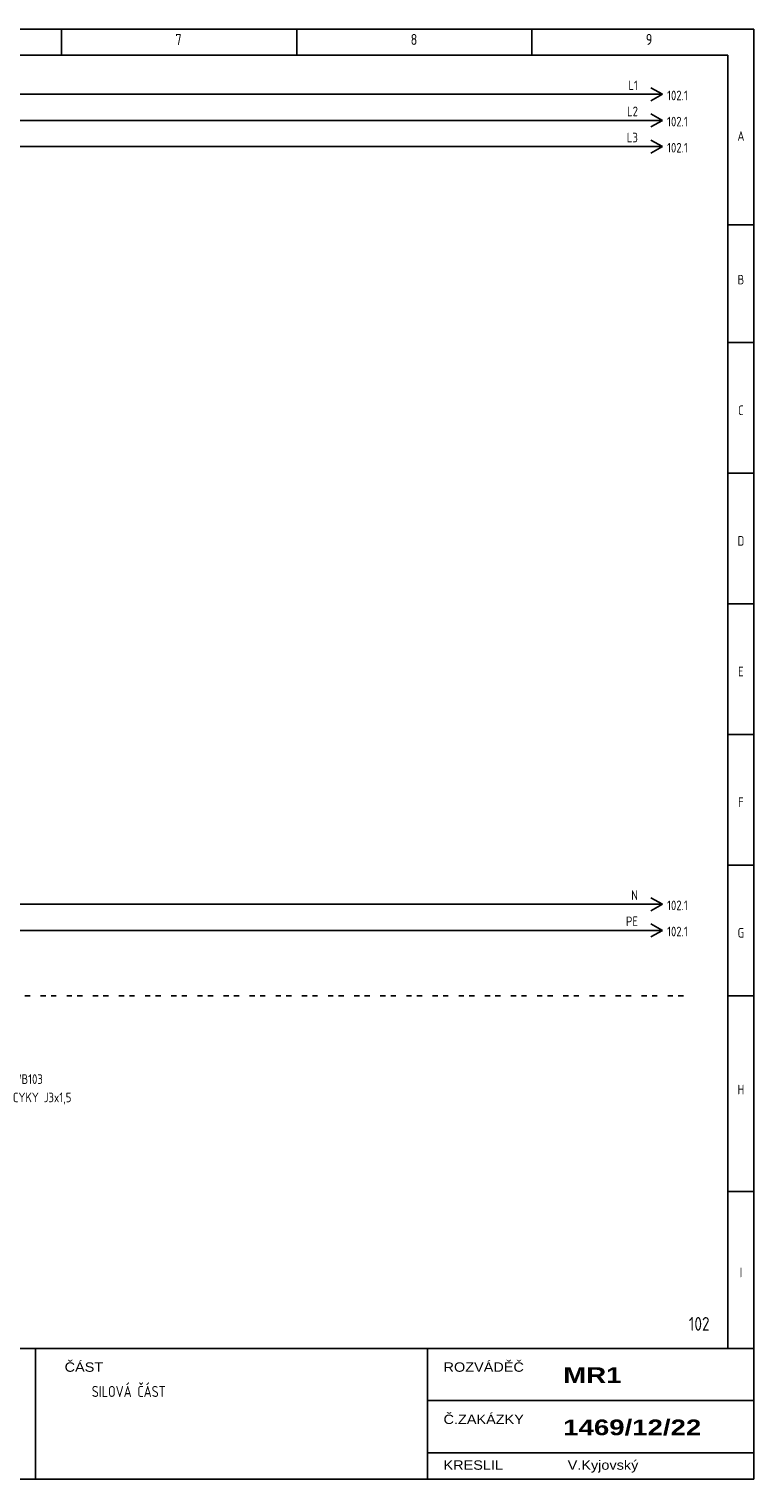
# Model space of a CAD drawing. Header units: millimetres. Extents: x 8 to 412, y 5 to 282.
# Tile 3 of 3: x 274 to 412, y 5 to 282. Entities that reach past the tile are written whole.
import ezdxf
from ezdxf.enums import TextEntityAlignment as Align

# ---------------------------------------------------------------- set-up
doc = ezdxf.new("R2010")
doc.units = ezdxf.units.MM
doc.linetypes.add('Caddy_Solid', pattern=[0])
doc.layers.add('Caddy_1', color=7, linetype='Caddy_Solid', lineweight=25)
doc.styles.add('Caddy_Arial', font='arial.ttf', dxfattribs={"width": 1.1})
doc.styles.add('Caddy_Arial Black', font='ariblk.ttf', dxfattribs={"width": 1.1})
doc.styles.add('Caddy_Vectorfont1p', font='isocp___.ttf', dxfattribs={"width": 0.9})

# ---------------------------------------------------------------- blocks, each defined once
blk = doc.blocks.new('809B4D6EE0F1')
at = {"layer": 'Caddy_1', "color": 7, "linetype": 'Caddy_Solid', "lineweight": 25}
for p, q in [((7.5, 282.5), (412.5, 282.5)), ((280, 282.5), (280, 277.5)), ((325, 282.5), (325, 277.5)), ((370, 282.5), (370, 277.5)), ((412.5, 5), (412.5, 282.5)), ((12.5, 277.5), (407.5, 277.5)), ((407.5, 277.5), (407.5, 30)), ((407.5, 245), (412.5, 245)), ((407.5, 222.5), (412.5, 222.5)), ((412.5, 222.5), (407.5, 222.5)), ((411.5, 222.5), (410.5, 222.5)), ((412.5, 197.5), (407.5, 197.5)), ((407.5, 197.5), (412.5, 197.5)), ((412.5, 172.5), (407.5, 172.5)), ((407.5, 172.5), (412.5, 172.5)), ((412.5, 147.5), (407.5, 147.5)), ((407.5, 147.5), (412.5, 147.5)), ((412.5, 122.5), (407.5, 122.5)), ((407.5, 122.5), (412.5, 122.5)), ((407.5, 97.5), (412.5, 97.5)), ((412.5, 60), (407.5, 60)), ((7.5, 30), (412.5, 30)), ((275, 30), (275, 5)), ((350, 30), (350, 5)), ((350, 20), (412.5, 20)), ((350, 10), (412.5, 10)), ((7.5, 5), (412.5, 5))]:
    blk.add_line(p, q, dxfattribs=at)
at = {"layer": 'Caddy_1', "color": 7, "lineweight": 25}
for s, height, style, width, p in [('7', 2.1, 'Caddy_Vectorfont1p', 0.9, (301.8, 279.45)), ('8', 2.1, 'Caddy_Vectorfont1p', 0.9, (346.8, 279.45)), ('9', 2.1, 'Caddy_Vectorfont1p', 0.9, (391.8, 279.45)), ('ČÁST', 1.8, 'Caddy_Arial', 1.1, (280.6, 25.52)), ('ROZVÁDĚČ', 1.8, 'Caddy_Arial', 1.1, (353.1, 25.52)), ('MR1', 3, 'Caddy_Arial Black', 1.1, (376, 23.38)), ('SILOVÁ ČÁST', 2.1, 'Caddy_Vectorfont1p', 0.9, (285.8, 20.7)), ('Č.ZAKÁZKY', 1.8, 'Caddy_Arial', 1.1, (353.1, 15.52)), ('1469/12/22', 3, 'Caddy_Arial Black', 1.1, (376, 13.38)), ('KRESLIL', 1.8, 'Caddy_Arial', 1.1, (353.1, 6.77)), ('V.Kyjovský', 1.8, 'Caddy_Arial', 1.1, (376.85, 6.77))]:
    blk.add_text(s, height=height, dxfattribs=dict(at, style=style, width=width)).set_placement(p)
at = {"layer": 'Caddy_1', "color": 7, "lineweight": 25, "style": 'Caddy_Vectorfont1p', "width": 0.9}
for s, p in [('A', (410, 261.11)), ('B', (410, 233.61)), ('C', (410, 208.61)), ('D', (410, 183.61)), ('E', (410, 158.61)), ('F', (410, 133.61)), ('G', (410, 108.61)), ('H', (410, 78.61)), ('I', (410, 43.61))]:
    blk.add_text(s, height=1.84, dxfattribs=at).set_placement(p, align=Align.CENTER)
at = {"layer": 'Caddy_1', "color": 1, "lineweight": 25, "true_color": 0xff0000, "style": 'Caddy_Vectorfont1p', "width": 0.9}
blk.add_text('102', height=2.625, dxfattribs=at).set_placement((404, 33.38), align=Align.RIGHT)
blk = doc.blocks.new('605D2551BCAB')
at = {"layer": 'Caddy_1', "color": 7, "linetype": 'Caddy_Solid', "lineweight": 25}
for q in [(392.75, 271.25), (392.75, 268.75)]:
    blk.add_line((395, 270), q, dxfattribs=at)
at = {"layer": 'Caddy_1', "color": 7, "lineweight": 25, "style": 'Caddy_Vectorfont1p', "width": 0.9}
blk.add_text('102.1', height=1.838, dxfattribs=at).set_placement((395.87, 268.86))
blk.add_attdef('$TAG160010', text='', height=1.84, dxfattribs=at).set_placement((390.29, 270.81), align=Align.RIGHT)
blk = doc.blocks.new('DCFAD653034B')
at = {"layer": 'Caddy_1', "color": 7, "linetype": 'Caddy_Solid', "lineweight": 25}
for q in [(392.75, 266.25), (392.75, 263.75)]:
    blk.add_line((395, 265), q, dxfattribs=at)
at = {"layer": 'Caddy_1', "color": 7, "lineweight": 25, "style": 'Caddy_Vectorfont1p', "width": 0.9}
blk.add_text('102.1', height=1.838, dxfattribs=at).set_placement((395.87, 263.86))
blk.add_attdef('$TAG160010', text='', height=1.84, dxfattribs=at).set_placement((390.29, 265.81), align=Align.RIGHT)
blk = doc.blocks.new('63C5E553D5C3')
at = {"layer": 'Caddy_1', "color": 7, "linetype": 'Caddy_Solid', "lineweight": 25}
for q in [(392.75, 261.25), (392.75, 258.75)]:
    blk.add_line((395, 260), q, dxfattribs=at)
at = {"layer": 'Caddy_1', "color": 7, "lineweight": 25, "style": 'Caddy_Vectorfont1p', "width": 0.9}
blk.add_text('102.1', height=1.838, dxfattribs=at).set_placement((395.87, 258.86))
blk.add_attdef('$TAG160010', text='', height=1.84, dxfattribs=at).set_placement((390.29, 260.81), align=Align.RIGHT)
blk = doc.blocks.new('DCF6F3D5DE30')
at = {"layer": 'Caddy_1', "color": 3, "linetype": 'Caddy_Solid', "lineweight": 25, "true_color": 0x00ff00}
for q in [(392.75, 111.25), (392.75, 108.75)]:
    blk.add_line((395, 110), q, dxfattribs=at)
at = {"layer": 'Caddy_1', "color": 3, "lineweight": 25, "true_color": 0x00ff00, "style": 'Caddy_Vectorfont1p', "width": 0.9}
blk.add_text('102.1', height=1.838, dxfattribs=at).set_placement((395.87, 108.86))
blk.add_attdef('$TAG160010', text='', height=1.84, dxfattribs=at).set_placement((390.29, 110.81), align=Align.RIGHT)
blk = doc.blocks.new('415E44BA5A45')
at = {"layer": 'Caddy_1', "color": 140, "linetype": 'Caddy_Solid', "lineweight": 25, "true_color": 0x00aeee}
for q in [(392.75, 116.25), (392.75, 113.75)]:
    blk.add_line((395, 115), q, dxfattribs=at)
at = {"layer": 'Caddy_1', "color": 140, "lineweight": 25, "true_color": 0x00aeee, "style": 'Caddy_Vectorfont1p', "width": 0.9}
blk.add_text('102.1', height=1.838, dxfattribs=at).set_placement((395.87, 113.86))
blk.add_attdef('$TAG160010', text='', height=1.84, dxfattribs=at).set_placement((390.29, 115.81), align=Align.RIGHT)
blk = doc.blocks.new('68ACB6DB64DB')
at = {"layer": 'Caddy_1', "color": 7, "linetype": 'Caddy_Solid', "lineweight": 25}
for p, q in [((22, 97.5), (21, 97.5)), ((24, 97.5), (23, 97.5)), ((27, 97.5), (26, 97.5)), ((29, 97.5), (28, 97.5)), ((32, 97.5), (31, 97.5)), ((34, 97.5), (33, 97.5)), ((37, 97.5), (36, 97.5)), ((39, 97.5), (38, 97.5)), ((42, 97.5), (41, 97.5)), ((44, 97.5), (43, 97.5)), ((47, 97.5), (46, 97.5)), ((49, 97.5), (48, 97.5)), ((52, 97.5), (51, 97.5)), ((54, 97.5), (53, 97.5)), ((57, 97.5), (56, 97.5)), ((59, 97.5), (58, 97.5)), ((62, 97.5), (61, 97.5)), ((64, 97.5), (63, 97.5)), ((67, 97.5), (66, 97.5)), ((69, 97.5), (68, 97.5)), ((72, 97.5), (71, 97.5)), ((74, 97.5), (73, 97.5)), ((77, 97.5), (76, 97.5)), ((79, 97.5), (78, 97.5)), ((82, 97.5), (81, 97.5)), ((84, 97.5), (83, 97.5)), ((87, 97.5), (86, 97.5)), ((89, 97.5), (88, 97.5)), ((92, 97.5), (91, 97.5)), ((94, 97.5), (93, 97.5)), ((97, 97.5), (96, 97.5)), ((99, 97.5), (98, 97.5)), ((102, 97.5), (101, 97.5)), ((104, 97.5), (103, 97.5)), ((107, 97.5), (106, 97.5)), ((109, 97.5), (108, 97.5)), ((112, 97.5), (111, 97.5)), ((114, 97.5), (113, 97.5)), ((117, 97.5), (116, 97.5)), ((119, 97.5), (118, 97.5)), ((122, 97.5), (121, 97.5)), ((124, 97.5), (123, 97.5)), ((127, 97.5), (126, 97.5)), ((129, 97.5), (128, 97.5)), ((132, 97.5), (131, 97.5)), ((134, 97.5), (133, 97.5)), ((137, 97.5), (136, 97.5)), ((139, 97.5), (138, 97.5)), ((142, 97.5), (141, 97.5)), ((144, 97.5), (143, 97.5)), ((147, 97.5), (146, 97.5)), ((149, 97.5), (148, 97.5)), ((152, 97.5), (151, 97.5)), ((154, 97.5), (153, 97.5)), ((157, 97.5), (156, 97.5)), ((159, 97.5), (158, 97.5)), ((162, 97.5), (161, 97.5)), ((164, 97.5), (163, 97.5)), ((167, 97.5), (166, 97.5)), ((169, 97.5), (168, 97.5)), ((172, 97.5), (171, 97.5)), ((174, 97.5), (173, 97.5)), ((177, 97.5), (176, 97.5)), ((179, 97.5), (178, 97.5)), ((182, 97.5), (181, 97.5)), ((184, 97.5), (183, 97.5)), ((187, 97.5), (186, 97.5)), ((189, 97.5), (188, 97.5)), ((192, 97.5), (191, 97.5)), ((194, 97.5), (193, 97.5)), ((197, 97.5), (196, 97.5)), ((199, 97.5), (198, 97.5)), ((202, 97.5), (201, 97.5)), ((204, 97.5), (203, 97.5)), ((207, 97.5), (206, 97.5)), ((209, 97.5), (208, 97.5)), ((212, 97.5), (211, 97.5)), ((214, 97.5), (213, 97.5)), ((217, 97.5), (216, 97.5)), ((219, 97.5), (218, 97.5)), ((222, 97.5), (221, 97.5)), ((224, 97.5), (223, 97.5)), ((227, 97.5), (226, 97.5)), ((229, 97.5), (228, 97.5)), ((232, 97.5), (231, 97.5)), ((234, 97.5), (233, 97.5)), ((237, 97.5), (236, 97.5)), ((239, 97.5), (238, 97.5)), ((242, 97.5), (241, 97.5)), ((244, 97.5), (243, 97.5)), ((247, 97.5), (246, 97.5)), ((249, 97.5), (248, 97.5)), ((252, 97.5), (251, 97.5)), ((254, 97.5), (253, 97.5)), ((257, 97.5), (256, 97.5)), ((259, 97.5), (258, 97.5)), ((262, 97.5), (261, 97.5)), ((264, 97.5), (263, 97.5)), ((267, 97.5), (266, 97.5)), ((269, 97.5), (268, 97.5)), ((272, 97.5), (271, 97.5)), ((274, 97.5), (273, 97.5)), ((277, 97.5), (276, 97.5)), ((279, 97.5), (278, 97.5)), ((282, 97.5), (281, 97.5)), ((284, 97.5), (283, 97.5)), ((287, 97.5), (286, 97.5)), ((289, 97.5), (288, 97.5)), ((292, 97.5), (291, 97.5)), ((294, 97.5), (293, 97.5)), ((297, 97.5), (296, 97.5)), ((299, 97.5), (298, 97.5)), ((302, 97.5), (301, 97.5)), ((304, 97.5), (303, 97.5)), ((307, 97.5), (306, 97.5)), ((309, 97.5), (308, 97.5)), ((312, 97.5), (311, 97.5)), ((314, 97.5), (313, 97.5)), ((317, 97.5), (316, 97.5)), ((319, 97.5), (318, 97.5)), ((322, 97.5), (321, 97.5)), ((324, 97.5), (323, 97.5)), ((327, 97.5), (326, 97.5)), ((329, 97.5), (328, 97.5)), ((332, 97.5), (331, 97.5)), ((334, 97.5), (333, 97.5)), ((337, 97.5), (336, 97.5)), ((339, 97.5), (338, 97.5)), ((342, 97.5), (341, 97.5)), ((344, 97.5), (343, 97.5)), ((347, 97.5), (346, 97.5)), ((349, 97.5), (348, 97.5)), ((352, 97.5), (351, 97.5)), ((354, 97.5), (353, 97.5)), ((357, 97.5), (356, 97.5)), ((359, 97.5), (358, 97.5)), ((362, 97.5), (361, 97.5)), ((364, 97.5), (363, 97.5)), ((367, 97.5), (366, 97.5)), ((369, 97.5), (368, 97.5)), ((372, 97.5), (371, 97.5)), ((374, 97.5), (373, 97.5)), ((377, 97.5), (376, 97.5)), ((379, 97.5), (378, 97.5)), ((382, 97.5), (381, 97.5)), ((384, 97.5), (383, 97.5)), ((387, 97.5), (386, 97.5)), ((389, 97.5), (388, 97.5)), ((392, 97.5), (391, 97.5)), ((394, 97.5), (393, 97.5)), ((397, 97.5), (396, 97.5)), ((399, 97.5), (398, 97.5))]:
    blk.add_line(p, q, dxfattribs=at)
blk = doc.blocks.new('957572C8D04F')
at = {"layer": 'Caddy_1', "color": 7, "linetype": 'Caddy_Solid', "lineweight": 25}
blk.add_line((255, 76.75), (255, 75.75), dxfattribs=at)
at = {"layer": 'Caddy_1', "color": 7, "lineweight": 25, "style": 'Caddy_Vectorfont1p', "width": 0.9}
for tag, p in [('$TAG160010', (270.7, 80.61)), ('$TAG160040', (270.7, 77.11))]:
    blk.add_attdef(tag, p, '', height=1.84, dxfattribs=at)

msp = doc.modelspace()

# ---------------------------------------------------------------- linework, layer by layer
at = {"layer": 'Caddy_1', "color": 7, "linetype": 'Caddy_Solid', "lineweight": 25}
for p, q in [((165, 270), (395, 270)), ((210, 265), (395, 265)), ((255, 260), (395, 260))]:
    msp.add_line(p, q, dxfattribs=at)
at = {"layer": 'Caddy_1', "color": 140, "linetype": 'Caddy_Solid', "lineweight": 25, "true_color": 0x00aeee}
msp.add_line((260, 115), (395, 115), dxfattribs=at)
at = {"layer": 'Caddy_1', "color": 3, "linetype": 'Caddy_Solid', "lineweight": 25, "true_color": 0x00ff00}
msp.add_line((265, 110), (395, 110), dxfattribs=at)

# ---------------------------------------------------------------- block references
at = {"layer": 'Caddy_1'}
for name in ['809B4D6EE0F1', '68ACB6DB64DB']:
    msp.add_blockref(name, (0, 0, 1), dxfattribs=at)
ref = msp.add_blockref('605D2551BCAB', (0, 0, 1), dxfattribs=at)
ref.add_attrib('$TAG160010', 'L1', dxfattribs={"color": 7, "lineweight": 25, "height": 1.838, "style": 'Caddy_Vectorfont1p', "width": 0.9}).set_placement((390.29, 270.81), align=Align.RIGHT)
ref = msp.add_blockref('DCFAD653034B', (0, 0, 1), dxfattribs=at)
ref.add_attrib('$TAG160010', 'L2', dxfattribs={"color": 7, "lineweight": 25, "height": 1.838, "style": 'Caddy_Vectorfont1p', "width": 0.9}).set_placement((390.29, 265.81), align=Align.RIGHT)
ref = msp.add_blockref('63C5E553D5C3', (0, 0, 1), dxfattribs=at)
ref.add_attrib('$TAG160010', 'L3', dxfattribs={"color": 7, "lineweight": 25, "height": 1.838, "style": 'Caddy_Vectorfont1p', "width": 0.9}).set_placement((390.29, 260.81), align=Align.RIGHT)
ref = msp.add_blockref('415E44BA5A45', (0, 0, 1), dxfattribs=at)
ref.add_attrib('$TAG160010', 'N', dxfattribs={"color": 140, "lineweight": 25, "true_color": 0x00aeee, "height": 1.84, "style": 'Caddy_Vectorfont1p', "width": 0.9}).set_placement((390.29, 115.81), align=Align.RIGHT)
ref = msp.add_blockref('DCF6F3D5DE30', (0, 0, 1), dxfattribs=at)
ref.add_attrib('$TAG160010', 'PE', dxfattribs={"color": 3, "lineweight": 25, "true_color": 0x00ff00, "height": 1.838, "style": 'Caddy_Vectorfont1p', "width": 0.9}).set_placement((390.29, 110.81), align=Align.RIGHT)
ref = msp.add_blockref('957572C8D04F', (0, 0, 1), dxfattribs=at)
ref.add_attrib('$TAG160010', 'WB103', (270.7, 80.61), dxfattribs={"color": 7, "lineweight": 25, "height": 1.838, "style": 'Caddy_Vectorfont1p', "width": 0.9})
ref.add_attrib('$TAG160040', 'CYKY J3x1,5', (270.7, 77.11), dxfattribs={"color": 7, "lineweight": 25, "height": 1.8375, "style": 'Caddy_Vectorfont1p', "width": 0.9})

doc.saveas('drawing.dxf')
